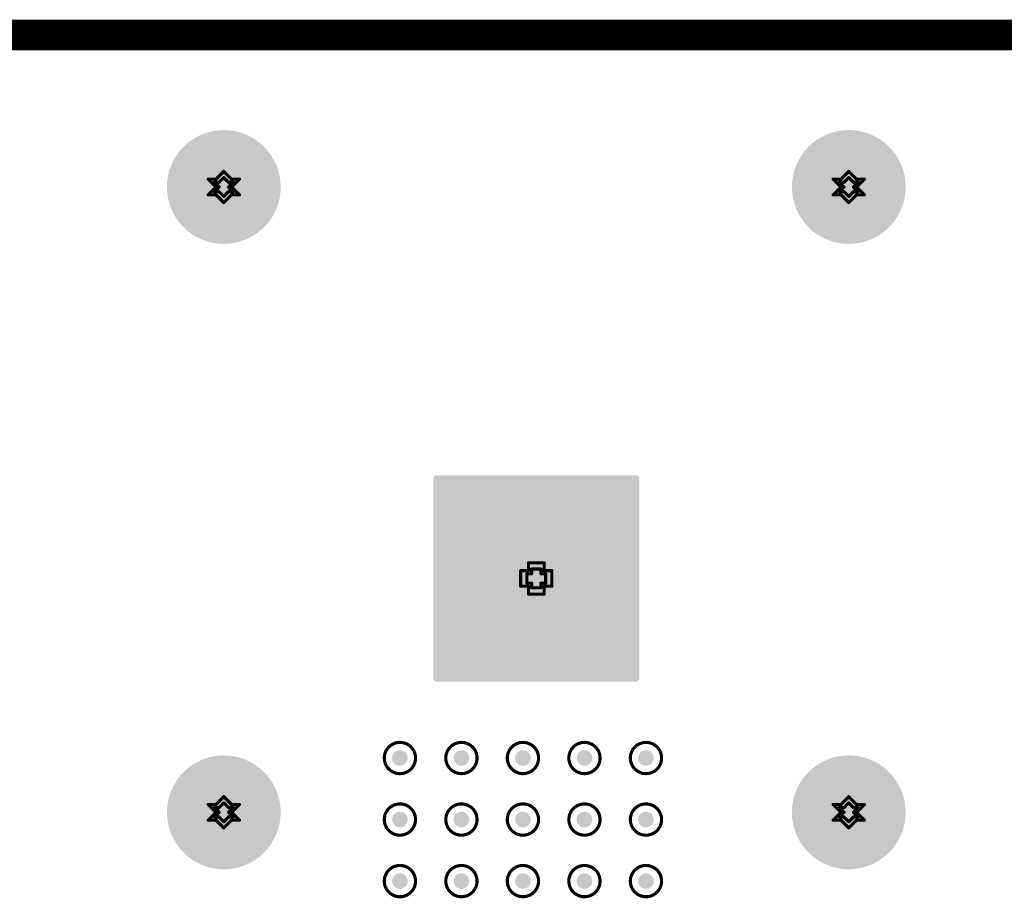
# Model space of a CAD drawing. Header units: inches. Extents: x -11.9 to 0, y -4.1 to 7.1.
# Tile 21 of 54: x -7.357 to -6.727, y 6.542 to 7.104. Entities that reach past the tile are written whole.
import ezdxf

# ---------------------------------------------------------------- set-up
doc = ezdxf.new("R2010")
doc.units = ezdxf.units.IN
doc.header["$MEASUREMENT"] = 0
for name, color, linetype in [('DrillDrawing', 1, 'Continuous'), ('Mechanical1', 6, 'Continuous'), ('MultiLayer', 9, 'Continuous'), ('PadHoleLayer', 156, 'Continuous'), ('ViaHoleLayer', 16, 'Continuous')]:
    doc.layers.add(name, color=color, linetype=linetype)

# ---------------------------------------------------------------- blocks, each defined once
blk = doc.blocks.new('FP_FCR7350B_CONN_BANANA_JACK_MFG_434')
at = {"layer": 'MultiLayer'}
h = blk.add_hatch(color=9, dxfattribs=at)
edge = h.paths.add_edge_path()
edge.add_arc((0.18268, 0.2), 0.03642, 0, 360)
h = blk.add_hatch(color=9, dxfattribs=at)
edge = h.paths.add_edge_path()
edge.add_arc((0.58268, 0.2), 0.03642, 0, 360)
h = blk.add_hatch(color=9, dxfattribs=at)
edge = h.paths.add_edge_path()
edge.add_arc((0.3691, 0.06397), 0.00198, 90, 180)
edge.add_line((0.36713, 0.06397), (0.36713, -0.06397))
edge.add_arc((0.3691, -0.06397), 0.00198, 180, 270)
edge.add_line((0.3691, -0.06594), (0.49704, -0.06594))
edge.add_arc((0.49704, -0.06397), 0.00198, 270, 360)
edge.add_line((0.49902, -0.06397), (0.49902, 0.06397))
edge.add_arc((0.49704, 0.06397), 0.00198, 0, 90)
edge.add_line((0.49704, 0.06594), (0.3691, 0.06594))
h = blk.add_hatch(color=9, dxfattribs=at)
edge = h.paths.add_edge_path()
edge.add_arc((0.18268, -0.2), 0.03642, 0, 360)
h = blk.add_hatch(color=9, dxfattribs=at)
edge = h.paths.add_edge_path()
edge.add_arc((0.58268, -0.2), 0.03642, 0, 360)
at = {"layer": 'PadHoleLayer'}
h = blk.add_hatch(color=156, dxfattribs=at)
edge = h.paths.add_edge_path()
edge.add_arc((0.18268, 0.2), 0.02362, 0, 360)
h = blk.add_hatch(color=156, dxfattribs=at)
edge = h.paths.add_edge_path()
edge.add_arc((0.58268, 0.2), 0.02362, 0, 360)
h = blk.add_hatch(color=156, dxfattribs=at)
edge = h.paths.add_edge_path()
edge.add_arc((0.43307, 0), 0.04331, 0, 360)
h = blk.add_hatch(color=156, dxfattribs=at)
edge = h.paths.add_edge_path()
edge.add_arc((0.18268, -0.2), 0.02362, 0, 360)
h = blk.add_hatch(color=156, dxfattribs=at)
edge = h.paths.add_edge_path()
edge.add_arc((0.58268, -0.2), 0.02362, 0, 360)

msp = doc.modelspace()

# ---------------------------------------------------------------- hatches: boundary and pattern name
at = {"layer": 'ViaHoleLayer'}
h = msp.add_hatch(color=16, dxfattribs=at)
edge = h.paths.add_edge_path()
edge.add_arc((-7.11414, 6.63206), 0.005, 0, 360)
h = msp.add_hatch(color=16, dxfattribs=at)
edge = h.paths.add_edge_path()
edge.add_arc((-7.07477, 6.63206), 0.005, 0, 360)
h = msp.add_hatch(color=16, dxfattribs=at)
edge = h.paths.add_edge_path()
edge.add_arc((-7.0354, 6.63206), 0.005, 0, 360)
h = msp.add_hatch(color=16, dxfattribs=at)
edge = h.paths.add_edge_path()
edge.add_arc((-6.99603, 6.63206), 0.005, 0, 360)
h = msp.add_hatch(color=16, dxfattribs=at)
edge = h.paths.add_edge_path()
edge.add_arc((-6.95666, 6.63206), 0.005, 0, 360)
h = msp.add_hatch(color=16, dxfattribs=at)
edge = h.paths.add_edge_path()
edge.add_arc((-7.11414, 6.59269), 0.005, 0, 360)
h = msp.add_hatch(color=16, dxfattribs=at)
edge = h.paths.add_edge_path()
edge.add_arc((-7.07477, 6.59269), 0.005, 0, 360)
h = msp.add_hatch(color=16, dxfattribs=at)
edge = h.paths.add_edge_path()
edge.add_arc((-7.0354, 6.59269), 0.005, 0, 360)
h = msp.add_hatch(color=16, dxfattribs=at)
edge = h.paths.add_edge_path()
edge.add_arc((-6.99603, 6.59269), 0.005, 0, 360)
h = msp.add_hatch(color=16, dxfattribs=at)
edge = h.paths.add_edge_path()
edge.add_arc((-6.95666, 6.59269), 0.005, 0, 360)
h = msp.add_hatch(color=16, dxfattribs=at)
edge = h.paths.add_edge_path()
edge.add_arc((-7.11414, 6.55332), 0.005, 0, 360)
h = msp.add_hatch(color=16, dxfattribs=at)
edge = h.paths.add_edge_path()
edge.add_arc((-7.07477, 6.55332), 0.005, 0, 360)
h = msp.add_hatch(color=16, dxfattribs=at)
edge = h.paths.add_edge_path()
edge.add_arc((-7.0354, 6.55332), 0.005, 0, 360)
h = msp.add_hatch(color=16, dxfattribs=at)
edge = h.paths.add_edge_path()
edge.add_arc((-6.99603, 6.55332), 0.005, 0, 360)
h = msp.add_hatch(color=16, dxfattribs=at)
edge = h.paths.add_edge_path()
edge.add_arc((-6.95666, 6.55332), 0.005, 0, 360)

# ---------------------------------------------------------------- linework, layer by layer
at = {"layer": 'DrillDrawing', "const_width": 0.002}
for points in [[(-7.23185, 7.00232), (-7.22685, 7.00732)], [(-7.22685, 7.00732), (-7.22185, 7.00232)], [(-6.83185, 7.00232), (-6.82685, 7.00732)], [(-6.82685, 7.00732), (-6.82185, 7.00232)], [(-7.23685, 7.00232), (-7.23185, 6.99732)], [(-7.23685, 7.00232), (-7.23185, 7.00232)], [(-7.22985, 7.00032), (-7.22685, 7.00332)], [(-7.22685, 7.00332), (-7.22385, 7.00032)], [(-7.22185, 7.00232), (-7.21685, 7.00232)], [(-7.22185, 6.99732), (-7.21685, 7.00232)], [(-6.83685, 7.00232), (-6.83185, 6.99732)], [(-6.83685, 7.00232), (-6.83185, 7.00232)], [(-6.82985, 7.00032), (-6.82685, 7.00332)], [(-6.82685, 7.00332), (-6.82385, 7.00032)], [(-6.82185, 7.00232), (-6.81685, 7.00232)], [(-6.82185, 6.99732), (-6.81685, 7.00232)], [(-7.23685, 6.99232), (-7.23185, 6.99732)], [(-7.23285, 7.00032), (-7.22985, 6.99732)], [(-7.23285, 7.00032), (-7.22985, 7.00032)], [(-7.23285, 6.99432), (-7.22985, 6.99732)], [(-7.23285, 6.99432), (-7.22985, 6.99432)], [(-7.22985, 6.99432), (-7.22685, 6.99132)], [(-7.22685, 6.99132), (-7.22385, 6.99432)], [(-7.22385, 7.00032), (-7.22085, 7.00032)], [(-7.22385, 6.99732), (-7.22085, 7.00032)], [(-7.22385, 6.99732), (-7.22085, 6.99432)], [(-7.22385, 6.99432), (-7.22085, 6.99432)], [(-7.22185, 6.99732), (-7.21685, 6.99232)], [(-6.83685, 6.99232), (-6.83185, 6.99732)], [(-6.83285, 7.00032), (-6.82985, 6.99732)], [(-6.83285, 7.00032), (-6.82985, 7.00032)], [(-6.83285, 6.99432), (-6.82985, 6.99732)], [(-6.83285, 6.99432), (-6.82985, 6.99432)], [(-6.82985, 6.99432), (-6.82685, 6.99132)], [(-6.82685, 6.99132), (-6.82385, 6.99432)], [(-6.82385, 7.00032), (-6.82085, 7.00032)], [(-6.82385, 6.99732), (-6.82085, 7.00032)], [(-6.82385, 6.99732), (-6.82085, 6.99432)], [(-6.82385, 6.99432), (-6.82085, 6.99432)], [(-6.82185, 6.99732), (-6.81685, 6.99232)], [(-7.23685, 6.99232), (-7.23185, 6.99232)], [(-7.23185, 6.99232), (-7.22685, 6.98732)], [(-7.22685, 6.98732), (-7.22185, 6.99232)], [(-7.22185, 6.99232), (-7.21685, 6.99232)], [(-6.83685, 6.99232), (-6.83185, 6.99232)], [(-6.83185, 6.99232), (-6.82685, 6.98732)], [(-6.82685, 6.98732), (-6.82185, 6.99232)], [(-6.82185, 6.99232), (-6.81685, 6.99232)], [(-7.03185, 6.75193), (-7.03185, 6.75693)], [(-7.03185, 6.75693), (-7.02185, 6.75693)], [(-7.02185, 6.75193), (-7.02185, 6.75693)], [(-7.03685, 6.74193), (-7.03685, 6.75193)], [(-7.03685, 6.75193), (-7.03185, 6.75193)], [(-7.03285, 6.74393), (-7.03285, 6.74993)], [(-7.03285, 6.74993), (-7.02985, 6.74993)], [(-7.02985, 6.74993), (-7.02985, 6.75293)], [(-7.02985, 6.75293), (-7.02385, 6.75293)], [(-7.02385, 6.74993), (-7.02385, 6.75293)], [(-7.02385, 6.74993), (-7.02085, 6.74993)], [(-7.02185, 6.75193), (-7.01685, 6.75193)], [(-7.02085, 6.74393), (-7.02085, 6.74993)], [(-7.01685, 6.74193), (-7.01685, 6.75193)], [(-7.03285, 6.74393), (-7.02985, 6.74393)], [(-7.02985, 6.74093), (-7.02985, 6.74393)], [(-7.02385, 6.74393), (-7.02085, 6.74393)], [(-7.02385, 6.74093), (-7.02385, 6.74393)], [(-7.03685, 6.74193), (-7.03185, 6.74193)], [(-7.03185, 6.73693), (-7.03185, 6.74193)], [(-7.03185, 6.73693), (-7.02185, 6.73693)], [(-7.02985, 6.74093), (-7.02385, 6.74093)], [(-7.02185, 6.74193), (-7.01685, 6.74193)], [(-7.02185, 6.73693), (-7.02185, 6.74193)], [(-7.23185, 6.60232), (-7.22685, 6.60732)], [(-7.22685, 6.60732), (-7.22185, 6.60232)], [(-6.83185, 6.60232), (-6.82685, 6.60732)], [(-6.82685, 6.60732), (-6.82185, 6.60232)], [(-7.23685, 6.60232), (-7.23185, 6.59732)], [(-7.23685, 6.60232), (-7.23185, 6.60232)], [(-7.23685, 6.59232), (-7.23185, 6.59732)], [(-7.23285, 6.60032), (-7.22985, 6.59732)], [(-7.23285, 6.60032), (-7.22985, 6.60032)], [(-7.23285, 6.59432), (-7.22985, 6.59732)], [(-7.22985, 6.60032), (-7.22685, 6.60332)], [(-7.22685, 6.60332), (-7.22385, 6.60032)], [(-7.22385, 6.60032), (-7.22085, 6.60032)], [(-7.22385, 6.59732), (-7.22085, 6.60032)], [(-7.22385, 6.59732), (-7.22085, 6.59432)], [(-7.22185, 6.60232), (-7.21685, 6.60232)], [(-7.22185, 6.59732), (-7.21685, 6.60232)], [(-7.22185, 6.59732), (-7.21685, 6.59232)], [(-6.83685, 6.60232), (-6.83185, 6.59732)], [(-6.83685, 6.60232), (-6.83185, 6.60232)], [(-6.83685, 6.59232), (-6.83185, 6.59732)], [(-6.83285, 6.60032), (-6.82985, 6.59732)], [(-6.83285, 6.60032), (-6.82985, 6.60032)], [(-6.83285, 6.59432), (-6.82985, 6.59732)], [(-6.82985, 6.60032), (-6.82685, 6.60332)], [(-6.82685, 6.60332), (-6.82385, 6.60032)], [(-6.82385, 6.60032), (-6.82085, 6.60032)], [(-6.82385, 6.59732), (-6.82085, 6.60032)], [(-6.82385, 6.59732), (-6.82085, 6.59432)], [(-6.82185, 6.60232), (-6.81685, 6.60232)], [(-6.82185, 6.59732), (-6.81685, 6.60232)], [(-6.82185, 6.59732), (-6.81685, 6.59232)], [(-7.23685, 6.59232), (-7.23185, 6.59232)], [(-7.23285, 6.59432), (-7.22985, 6.59432)], [(-7.23185, 6.59232), (-7.22685, 6.58732)], [(-7.22985, 6.59432), (-7.22685, 6.59132)], [(-7.22685, 6.59132), (-7.22385, 6.59432)], [(-7.22685, 6.58732), (-7.22185, 6.59232)], [(-7.22385, 6.59432), (-7.22085, 6.59432)], [(-7.22185, 6.59232), (-7.21685, 6.59232)], [(-6.83685, 6.59232), (-6.83185, 6.59232)], [(-6.83285, 6.59432), (-6.82985, 6.59432)], [(-6.83185, 6.59232), (-6.82685, 6.58732)], [(-6.82985, 6.59432), (-6.82685, 6.59132)], [(-6.82685, 6.59132), (-6.82385, 6.59432)], [(-6.82685, 6.58732), (-6.82185, 6.59232)], [(-6.82385, 6.59432), (-6.82085, 6.59432)], [(-6.82185, 6.59232), (-6.81685, 6.59232)]]:
    msp.add_lwpolyline(points, dxfattribs=at)
at = {"layer": 'DrillDrawing'}
for points, const_width in [([(-7.22735, 7.00732, 1), (-7.22635, 7.00732, 1)], 0.001), ([(-7.22735, 7.00732, 1), (-7.22635, 7.00732, 1)], 0.001), ([(-6.82735, 7.00732, 1), (-6.82635, 7.00732, 1)], 0.001), ([(-6.82735, 7.00732, 1), (-6.82635, 7.00732, 1)], 0.001), ([(-7.23735, 7.00232, 1), (-7.23635, 7.00232, 1)], 0.001), ([(-7.23735, 7.00232, 1), (-7.23635, 7.00232, 1)], 0.001), ([(-7.23235, 7.00232, 1), (-7.23135, 7.00232, 1)], 0.001), ([(-7.23235, 7.00232, 1), (-7.23135, 7.00232, 1)], 0.001), ([(-7.22735, 7.00332, 1), (-7.22635, 7.00332, 1)], 0.001), ([(-7.22735, 7.00332, 1), (-7.22635, 7.00332, 1)], 0.001), ([(-7.22235, 7.00232, 1), (-7.22135, 7.00232, 1)], 0.001), ([(-7.22235, 7.00232, 1), (-7.22135, 7.00232, 1)], 0.001), ([(-7.21735, 7.00232, 1), (-7.21635, 7.00232, 1)], 0.001), ([(-7.21735, 7.00232, 1), (-7.21635, 7.00232, 1)], 0.001), ([(-6.83735, 7.00232, 1), (-6.83635, 7.00232, 1)], 0.001), ([(-6.83735, 7.00232, 1), (-6.83635, 7.00232, 1)], 0.001), ([(-6.83235, 7.00232, 1), (-6.83135, 7.00232, 1)], 0.001), ([(-6.83235, 7.00232, 1), (-6.83135, 7.00232, 1)], 0.001), ([(-6.82735, 7.00332, 1), (-6.82635, 7.00332, 1)], 0.001), ([(-6.82735, 7.00332, 1), (-6.82635, 7.00332, 1)], 0.001), ([(-6.82235, 7.00232, 1), (-6.82135, 7.00232, 1)], 0.001), ([(-6.82235, 7.00232, 1), (-6.82135, 7.00232, 1)], 0.001), ([(-6.81735, 7.00232, 1), (-6.81635, 7.00232, 1)], 0.001), ([(-6.81735, 7.00232, 1), (-6.81635, 7.00232, 1)], 0.001), ([(-7.23335, 7.00032, 1), (-7.23235, 7.00032, 1)], 0.001), ([(-7.23335, 7.00032, 1), (-7.23235, 7.00032, 1)], 0.001), ([(-7.23335, 6.99432, 1), (-7.23235, 6.99432, 1)], 0.001), ([(-7.23335, 6.99432, 1), (-7.23235, 6.99432, 1)], 0.001), ([(-7.23235, 6.99732, 1), (-7.23135, 6.99732, 1)], 0.001), ([(-7.23235, 6.99732, 1), (-7.23135, 6.99732, 1)], 0.001), ([(-7.23035, 7.00032, 1), (-7.22935, 7.00032, 1)], 0.001), ([(-7.23035, 7.00032, 1), (-7.22935, 7.00032, 1)], 0.001), ([(-7.23035, 6.99732, 1), (-7.22935, 6.99732, 1)], 0.001), ([(-7.23035, 6.99732, 1), (-7.22935, 6.99732, 1)], 0.001), ([(-7.23035, 6.99432, 1), (-7.22935, 6.99432, 1)], 0.001), ([(-7.23035, 6.99432, 1), (-7.22935, 6.99432, 1)], 0.001), ([(-7.22435, 7.00032, 1), (-7.22335, 7.00032, 1)], 0.001), ([(-7.22435, 7.00032, 1), (-7.22335, 7.00032, 1)], 0.001), ([(-7.22435, 6.99732, 1), (-7.22335, 6.99732, 1)], 0.001), ([(-7.22435, 6.99732, 1), (-7.22335, 6.99732, 1)], 0.001), ([(-7.22435, 6.99432, 1), (-7.22335, 6.99432, 1)], 0.001), ([(-7.22435, 6.99432, 1), (-7.22335, 6.99432, 1)], 0.001), ([(-7.22235, 6.99732, 1), (-7.22135, 6.99732, 1)], 0.001), ([(-7.22235, 6.99732, 1), (-7.22135, 6.99732, 1)], 0.001), ([(-7.22135, 7.00032, 1), (-7.22035, 7.00032, 1)], 0.001), ([(-7.22135, 7.00032, 1), (-7.22035, 7.00032, 1)], 0.001), ([(-7.22135, 6.99432, 1), (-7.22035, 6.99432, 1)], 0.001), ([(-7.22135, 6.99432, 1), (-7.22035, 6.99432, 1)], 0.001), ([(-6.83335, 7.00032, 1), (-6.83235, 7.00032, 1)], 0.001), ([(-6.83335, 7.00032, 1), (-6.83235, 7.00032, 1)], 0.001), ([(-6.83335, 6.99432, 1), (-6.83235, 6.99432, 1)], 0.001), ([(-6.83335, 6.99432, 1), (-6.83235, 6.99432, 1)], 0.001), ([(-6.83235, 6.99732, 1), (-6.83135, 6.99732, 1)], 0.001), ([(-6.83235, 6.99732, 1), (-6.83135, 6.99732, 1)], 0.001), ([(-6.83035, 7.00032, 1), (-6.82935, 7.00032, 1)], 0.001), ([(-6.83035, 7.00032, 1), (-6.82935, 7.00032, 1)], 0.001), ([(-6.83035, 6.99732, 1), (-6.82935, 6.99732, 1)], 0.001), ([(-6.83035, 6.99732, 1), (-6.82935, 6.99732, 1)], 0.001), ([(-6.83035, 6.99432, 1), (-6.82935, 6.99432, 1)], 0.001), ([(-6.83035, 6.99432, 1), (-6.82935, 6.99432, 1)], 0.001), ([(-6.82435, 7.00032, 1), (-6.82335, 7.00032, 1)], 0.001), ([(-6.82435, 7.00032, 1), (-6.82335, 7.00032, 1)], 0.001), ([(-6.82435, 6.99732, 1), (-6.82335, 6.99732, 1)], 0.001), ([(-6.82435, 6.99732, 1), (-6.82335, 6.99732, 1)], 0.001), ([(-6.82435, 6.99432, 1), (-6.82335, 6.99432, 1)], 0.001), ([(-6.82435, 6.99432, 1), (-6.82335, 6.99432, 1)], 0.001), ([(-6.82235, 6.99732, 1), (-6.82135, 6.99732, 1)], 0.001), ([(-6.82235, 6.99732, 1), (-6.82135, 6.99732, 1)], 0.001), ([(-6.82135, 7.00032, 1), (-6.82035, 7.00032, 1)], 0.001), ([(-6.82135, 7.00032, 1), (-6.82035, 7.00032, 1)], 0.001), ([(-6.82135, 6.99432, 1), (-6.82035, 6.99432, 1)], 0.001), ([(-6.82135, 6.99432, 1), (-6.82035, 6.99432, 1)], 0.001), ([(-7.23735, 6.99232, 1), (-7.23635, 6.99232, 1)], 0.001), ([(-7.23735, 6.99232, 1), (-7.23635, 6.99232, 1)], 0.001), ([(-7.23235, 6.99232, 1), (-7.23135, 6.99232, 1)], 0.001), ([(-7.23235, 6.99232, 1), (-7.23135, 6.99232, 1)], 0.001), ([(-7.22735, 6.99132, 1), (-7.22635, 6.99132, 1)], 0.001), ([(-7.22735, 6.99132, 1), (-7.22635, 6.99132, 1)], 0.001), ([(-7.22235, 6.99232, 1), (-7.22135, 6.99232, 1)], 0.001), ([(-7.22235, 6.99232, 1), (-7.22135, 6.99232, 1)], 0.001), ([(-7.21735, 6.99232, 1), (-7.21635, 6.99232, 1)], 0.001), ([(-7.21735, 6.99232, 1), (-7.21635, 6.99232, 1)], 0.001), ([(-6.83735, 6.99232, 1), (-6.83635, 6.99232, 1)], 0.001), ([(-6.83735, 6.99232, 1), (-6.83635, 6.99232, 1)], 0.001), ([(-6.83235, 6.99232, 1), (-6.83135, 6.99232, 1)], 0.001), ([(-6.83235, 6.99232, 1), (-6.83135, 6.99232, 1)], 0.001), ([(-6.82735, 6.99132, 1), (-6.82635, 6.99132, 1)], 0.001), ([(-6.82735, 6.99132, 1), (-6.82635, 6.99132, 1)], 0.001), ([(-6.82235, 6.99232, 1), (-6.82135, 6.99232, 1)], 0.001), ([(-6.82235, 6.99232, 1), (-6.82135, 6.99232, 1)], 0.001), ([(-6.81735, 6.99232, 1), (-6.81635, 6.99232, 1)], 0.001), ([(-6.81735, 6.99232, 1), (-6.81635, 6.99232, 1)], 0.001), ([(-7.22735, 6.98732, 1), (-7.22635, 6.98732, 1)], 0.001), ([(-7.22735, 6.98732, 1), (-7.22635, 6.98732, 1)], 0.001), ([(-6.82735, 6.98732, 1), (-6.82635, 6.98732, 1)], 0.001), ([(-6.82735, 6.98732, 1), (-6.82635, 6.98732, 1)], 0.001), ([(-7.03235, 6.75693, 1), (-7.03135, 6.75693, 1)], 0.001), ([(-7.03235, 6.75693, 1), (-7.03135, 6.75693, 1)], 0.001), ([(-7.02235, 6.75693, 1), (-7.02135, 6.75693, 1)], 0.001), ([(-7.02235, 6.75693, 1), (-7.02135, 6.75693, 1)], 0.001), ([(-7.03735, 6.75193, 1), (-7.03635, 6.75193, 1)], 0.001), ([(-7.03735, 6.75193, 1), (-7.03635, 6.75193, 1)], 0.001), ([(-7.03335, 6.74993, 1), (-7.03235, 6.74993, 1)], 0.001), ([(-7.03335, 6.74993, 1), (-7.03235, 6.74993, 1)], 0.001), ([(-7.03235, 6.75193, 1), (-7.03135, 6.75193, 1)], 0.001), ([(-7.03235, 6.75193, 1), (-7.03135, 6.75193, 1)], 0.001), ([(-7.03035, 6.75293, 1), (-7.02935, 6.75293, 1)], 0.001), ([(-7.03035, 6.75293, 1), (-7.02935, 6.75293, 1)], 0.001), ([(-7.03035, 6.74993, 1), (-7.02935, 6.74993, 1)], 0.001), ([(-7.03035, 6.74993, 1), (-7.02935, 6.74993, 1)], 0.001), ([(-7.02435, 6.75293, 1), (-7.02335, 6.75293, 1)], 0.001), ([(-7.02435, 6.75293, 1), (-7.02335, 6.75293, 1)], 0.001), ([(-7.02435, 6.74993, 1), (-7.02335, 6.74993, 1)], 0.001), ([(-7.02435, 6.74993, 1), (-7.02335, 6.74993, 1)], 0.001), ([(-7.02235, 6.75193, 1), (-7.02135, 6.75193, 1)], 0.001), ([(-7.02235, 6.75193, 1), (-7.02135, 6.75193, 1)], 0.001), ([(-7.02135, 6.74993, 1), (-7.02035, 6.74993, 1)], 0.001), ([(-7.02135, 6.74993, 1), (-7.02035, 6.74993, 1)], 0.001), ([(-7.01735, 6.75193, 1), (-7.01635, 6.75193, 1)], 0.001), ([(-7.01735, 6.75193, 1), (-7.01635, 6.75193, 1)], 0.001), ([(-7.03335, 6.74393, 1), (-7.03235, 6.74393, 1)], 0.001), ([(-7.03335, 6.74393, 1), (-7.03235, 6.74393, 1)], 0.001), ([(-7.03035, 6.74393, 1), (-7.02935, 6.74393, 1)], 0.001), ([(-7.03035, 6.74393, 1), (-7.02935, 6.74393, 1)], 0.001), ([(-7.02435, 6.74393, 1), (-7.02335, 6.74393, 1)], 0.001), ([(-7.02435, 6.74393, 1), (-7.02335, 6.74393, 1)], 0.001), ([(-7.02135, 6.74393, 1), (-7.02035, 6.74393, 1)], 0.001), ([(-7.02135, 6.74393, 1), (-7.02035, 6.74393, 1)], 0.001), ([(-7.03735, 6.74193, 1), (-7.03635, 6.74193, 1)], 0.001), ([(-7.03735, 6.74193, 1), (-7.03635, 6.74193, 1)], 0.001), ([(-7.03235, 6.74193, 1), (-7.03135, 6.74193, 1)], 0.001), ([(-7.03235, 6.74193, 1), (-7.03135, 6.74193, 1)], 0.001), ([(-7.03235, 6.73693, 1), (-7.03135, 6.73693, 1)], 0.001), ([(-7.03235, 6.73693, 1), (-7.03135, 6.73693, 1)], 0.001), ([(-7.03035, 6.74093, 1), (-7.02935, 6.74093, 1)], 0.001), ([(-7.03035, 6.74093, 1), (-7.02935, 6.74093, 1)], 0.001), ([(-7.02435, 6.74093, 1), (-7.02335, 6.74093, 1)], 0.001), ([(-7.02435, 6.74093, 1), (-7.02335, 6.74093, 1)], 0.001), ([(-7.02235, 6.74193, 1), (-7.02135, 6.74193, 1)], 0.001), ([(-7.02235, 6.74193, 1), (-7.02135, 6.74193, 1)], 0.001), ([(-7.02235, 6.73693, 1), (-7.02135, 6.73693, 1)], 0.001), ([(-7.02235, 6.73693, 1), (-7.02135, 6.73693, 1)], 0.001), ([(-7.01735, 6.74193, 1), (-7.01635, 6.74193, 1)], 0.001), ([(-7.01735, 6.74193, 1), (-7.01635, 6.74193, 1)], 0.001), ([(-7.10414, 6.63206, 1), (-7.12414, 6.63206, 1)], 0.002), ([(-7.06477, 6.63206, 1), (-7.08477, 6.63206, 1)], 0.002), ([(-7.0254, 6.63206, 1), (-7.0454, 6.63206, 1)], 0.002), ([(-6.98603, 6.63206, 1), (-7.00603, 6.63206, 1)], 0.002), ([(-6.94666, 6.63206, 1), (-6.96666, 6.63206, 1)], 0.002), ([(-7.12464, 6.63206, 1), (-7.12364, 6.63206, 1)], 0.001), ([(-7.10464, 6.63206, 1), (-7.10364, 6.63206, 1)], 0.001), ([(-7.08527, 6.63206, 1), (-7.08427, 6.63206, 1)], 0.001), ([(-7.06527, 6.63206, 1), (-7.06427, 6.63206, 1)], 0.001), ([(-7.0459, 6.63206, 1), (-7.0449, 6.63206, 1)], 0.001), ([(-7.0259, 6.63206, 1), (-7.0249, 6.63206, 1)], 0.001), ([(-7.00653, 6.63206, 1), (-7.00553, 6.63206, 1)], 0.001), ([(-6.98653, 6.63206, 1), (-6.98553, 6.63206, 1)], 0.001), ([(-6.96716, 6.63206, 1), (-6.96616, 6.63206, 1)], 0.001), ([(-6.94716, 6.63206, 1), (-6.94616, 6.63206, 1)], 0.001), ([(-7.22735, 6.60732, 1), (-7.22635, 6.60732, 1)], 0.001), ([(-7.22735, 6.60732, 1), (-7.22635, 6.60732, 1)], 0.001), ([(-6.82735, 6.60732, 1), (-6.82635, 6.60732, 1)], 0.001), ([(-6.82735, 6.60732, 1), (-6.82635, 6.60732, 1)], 0.001), ([(-7.23735, 6.60232, 1), (-7.23635, 6.60232, 1)], 0.001), ([(-7.23735, 6.60232, 1), (-7.23635, 6.60232, 1)], 0.001), ([(-7.23335, 6.60032, 1), (-7.23235, 6.60032, 1)], 0.001), ([(-7.23335, 6.60032, 1), (-7.23235, 6.60032, 1)], 0.001), ([(-7.23235, 6.60232, 1), (-7.23135, 6.60232, 1)], 0.001), ([(-7.23235, 6.60232, 1), (-7.23135, 6.60232, 1)], 0.001), ([(-7.23235, 6.59732, 1), (-7.23135, 6.59732, 1)], 0.001), ([(-7.23235, 6.59732, 1), (-7.23135, 6.59732, 1)], 0.001), ([(-7.23035, 6.60032, 1), (-7.22935, 6.60032, 1)], 0.001), ([(-7.23035, 6.60032, 1), (-7.22935, 6.60032, 1)], 0.001), ([(-7.23035, 6.59732, 1), (-7.22935, 6.59732, 1)], 0.001), ([(-7.23035, 6.59732, 1), (-7.22935, 6.59732, 1)], 0.001), ([(-7.22735, 6.60332, 1), (-7.22635, 6.60332, 1)], 0.001), ([(-7.22735, 6.60332, 1), (-7.22635, 6.60332, 1)], 0.001), ([(-7.22435, 6.60032, 1), (-7.22335, 6.60032, 1)], 0.001), ([(-7.22435, 6.60032, 1), (-7.22335, 6.60032, 1)], 0.001), ([(-7.22435, 6.59732, 1), (-7.22335, 6.59732, 1)], 0.001), ([(-7.22435, 6.59732, 1), (-7.22335, 6.59732, 1)], 0.001), ([(-7.22235, 6.60232, 1), (-7.22135, 6.60232, 1)], 0.001), ([(-7.22235, 6.60232, 1), (-7.22135, 6.60232, 1)], 0.001), ([(-7.22235, 6.59732, 1), (-7.22135, 6.59732, 1)], 0.001), ([(-7.22235, 6.59732, 1), (-7.22135, 6.59732, 1)], 0.001), ([(-7.22135, 6.60032, 1), (-7.22035, 6.60032, 1)], 0.001), ([(-7.22135, 6.60032, 1), (-7.22035, 6.60032, 1)], 0.001), ([(-7.21735, 6.60232, 1), (-7.21635, 6.60232, 1)], 0.001), ([(-7.21735, 6.60232, 1), (-7.21635, 6.60232, 1)], 0.001), ([(-7.10414, 6.59269, 1), (-7.12414, 6.59269, 1)], 0.002), ([(-7.06477, 6.59269, 1), (-7.08477, 6.59269, 1)], 0.002), ([(-7.0254, 6.59269, 1), (-7.0454, 6.59269, 1)], 0.002), ([(-6.98603, 6.59269, 1), (-7.00603, 6.59269, 1)], 0.002), ([(-6.94666, 6.59269, 1), (-6.96666, 6.59269, 1)], 0.002), ([(-6.83735, 6.60232, 1), (-6.83635, 6.60232, 1)], 0.001), ([(-6.83735, 6.60232, 1), (-6.83635, 6.60232, 1)], 0.001), ([(-6.83335, 6.60032, 1), (-6.83235, 6.60032, 1)], 0.001), ([(-6.83335, 6.60032, 1), (-6.83235, 6.60032, 1)], 0.001), ([(-6.83235, 6.60232, 1), (-6.83135, 6.60232, 1)], 0.001), ([(-6.83235, 6.60232, 1), (-6.83135, 6.60232, 1)], 0.001), ([(-6.83235, 6.59732, 1), (-6.83135, 6.59732, 1)], 0.001), ([(-6.83235, 6.59732, 1), (-6.83135, 6.59732, 1)], 0.001), ([(-6.83035, 6.60032, 1), (-6.82935, 6.60032, 1)], 0.001), ([(-6.83035, 6.60032, 1), (-6.82935, 6.60032, 1)], 0.001), ([(-6.83035, 6.59732, 1), (-6.82935, 6.59732, 1)], 0.001), ([(-6.83035, 6.59732, 1), (-6.82935, 6.59732, 1)], 0.001), ([(-6.82735, 6.60332, 1), (-6.82635, 6.60332, 1)], 0.001), ([(-6.82735, 6.60332, 1), (-6.82635, 6.60332, 1)], 0.001), ([(-6.82435, 6.60032, 1), (-6.82335, 6.60032, 1)], 0.001), ([(-6.82435, 6.60032, 1), (-6.82335, 6.60032, 1)], 0.001), ([(-6.82435, 6.59732, 1), (-6.82335, 6.59732, 1)], 0.001), ([(-6.82435, 6.59732, 1), (-6.82335, 6.59732, 1)], 0.001), ([(-6.82235, 6.60232, 1), (-6.82135, 6.60232, 1)], 0.001), ([(-6.82235, 6.60232, 1), (-6.82135, 6.60232, 1)], 0.001), ([(-6.82235, 6.59732, 1), (-6.82135, 6.59732, 1)], 0.001), ([(-6.82235, 6.59732, 1), (-6.82135, 6.59732, 1)], 0.001), ([(-6.82135, 6.60032, 1), (-6.82035, 6.60032, 1)], 0.001), ([(-6.82135, 6.60032, 1), (-6.82035, 6.60032, 1)], 0.001), ([(-6.81735, 6.60232, 1), (-6.81635, 6.60232, 1)], 0.001), ([(-6.81735, 6.60232, 1), (-6.81635, 6.60232, 1)], 0.001), ([(-7.23735, 6.59232, 1), (-7.23635, 6.59232, 1)], 0.001), ([(-7.23735, 6.59232, 1), (-7.23635, 6.59232, 1)], 0.001), ([(-7.23335, 6.59432, 1), (-7.23235, 6.59432, 1)], 0.001), ([(-7.23335, 6.59432, 1), (-7.23235, 6.59432, 1)], 0.001), ([(-7.23235, 6.59232, 1), (-7.23135, 6.59232, 1)], 0.001), ([(-7.23235, 6.59232, 1), (-7.23135, 6.59232, 1)], 0.001), ([(-7.23035, 6.59432, 1), (-7.22935, 6.59432, 1)], 0.001), ([(-7.23035, 6.59432, 1), (-7.22935, 6.59432, 1)], 0.001), ([(-7.22735, 6.59132, 1), (-7.22635, 6.59132, 1)], 0.001), ([(-7.22735, 6.59132, 1), (-7.22635, 6.59132, 1)], 0.001), ([(-7.22435, 6.59432, 1), (-7.22335, 6.59432, 1)], 0.001), ([(-7.22435, 6.59432, 1), (-7.22335, 6.59432, 1)], 0.001), ([(-7.22235, 6.59232, 1), (-7.22135, 6.59232, 1)], 0.001), ([(-7.22235, 6.59232, 1), (-7.22135, 6.59232, 1)], 0.001), ([(-7.22135, 6.59432, 1), (-7.22035, 6.59432, 1)], 0.001), ([(-7.22135, 6.59432, 1), (-7.22035, 6.59432, 1)], 0.001), ([(-7.21735, 6.59232, 1), (-7.21635, 6.59232, 1)], 0.001), ([(-7.21735, 6.59232, 1), (-7.21635, 6.59232, 1)], 0.001), ([(-7.12464, 6.59269, 1), (-7.12364, 6.59269, 1)], 0.001), ([(-7.10464, 6.59269, 1), (-7.10364, 6.59269, 1)], 0.001), ([(-7.08527, 6.59269, 1), (-7.08427, 6.59269, 1)], 0.001), ([(-7.06527, 6.59269, 1), (-7.06427, 6.59269, 1)], 0.001), ([(-7.0459, 6.59269, 1), (-7.0449, 6.59269, 1)], 0.001), ([(-7.0259, 6.59269, 1), (-7.0249, 6.59269, 1)], 0.001), ([(-7.00653, 6.59269, 1), (-7.00553, 6.59269, 1)], 0.001), ([(-6.98653, 6.59269, 1), (-6.98553, 6.59269, 1)], 0.001), ([(-6.96716, 6.59269, 1), (-6.96616, 6.59269, 1)], 0.001), ([(-6.94716, 6.59269, 1), (-6.94616, 6.59269, 1)], 0.001), ([(-6.83735, 6.59232, 1), (-6.83635, 6.59232, 1)], 0.001), ([(-6.83735, 6.59232, 1), (-6.83635, 6.59232, 1)], 0.001), ([(-6.83335, 6.59432, 1), (-6.83235, 6.59432, 1)], 0.001), ([(-6.83335, 6.59432, 1), (-6.83235, 6.59432, 1)], 0.001), ([(-6.83235, 6.59232, 1), (-6.83135, 6.59232, 1)], 0.001), ([(-6.83235, 6.59232, 1), (-6.83135, 6.59232, 1)], 0.001), ([(-6.83035, 6.59432, 1), (-6.82935, 6.59432, 1)], 0.001), ([(-6.83035, 6.59432, 1), (-6.82935, 6.59432, 1)], 0.001), ([(-6.82735, 6.59132, 1), (-6.82635, 6.59132, 1)], 0.001), ([(-6.82735, 6.59132, 1), (-6.82635, 6.59132, 1)], 0.001), ([(-6.82435, 6.59432, 1), (-6.82335, 6.59432, 1)], 0.001), ([(-6.82435, 6.59432, 1), (-6.82335, 6.59432, 1)], 0.001), ([(-6.82235, 6.59232, 1), (-6.82135, 6.59232, 1)], 0.001), ([(-6.82235, 6.59232, 1), (-6.82135, 6.59232, 1)], 0.001), ([(-6.82135, 6.59432, 1), (-6.82035, 6.59432, 1)], 0.001), ([(-6.82135, 6.59432, 1), (-6.82035, 6.59432, 1)], 0.001), ([(-6.81735, 6.59232, 1), (-6.81635, 6.59232, 1)], 0.001), ([(-6.81735, 6.59232, 1), (-6.81635, 6.59232, 1)], 0.001), ([(-7.22735, 6.58732, 1), (-7.22635, 6.58732, 1)], 0.001), ([(-7.22735, 6.58732, 1), (-7.22635, 6.58732, 1)], 0.001), ([(-6.82735, 6.58732, 1), (-6.82635, 6.58732, 1)], 0.001), ([(-6.82735, 6.58732, 1), (-6.82635, 6.58732, 1)], 0.001), ([(-7.10414, 6.55332, 1), (-7.12414, 6.55332, 1)], 0.002), ([(-7.06477, 6.55332, 1), (-7.08477, 6.55332, 1)], 0.002), ([(-7.0254, 6.55332, 1), (-7.0454, 6.55332, 1)], 0.002), ([(-6.98603, 6.55332, 1), (-7.00603, 6.55332, 1)], 0.002), ([(-6.94666, 6.55332, 1), (-6.96666, 6.55332, 1)], 0.002), ([(-7.12464, 6.55332, 1), (-7.12364, 6.55332, 1)], 0.001), ([(-7.10464, 6.55332, 1), (-7.10364, 6.55332, 1)], 0.001), ([(-7.08527, 6.55332, 1), (-7.08427, 6.55332, 1)], 0.001), ([(-7.06527, 6.55332, 1), (-7.06427, 6.55332, 1)], 0.001), ([(-7.0459, 6.55332, 1), (-7.0449, 6.55332, 1)], 0.001), ([(-7.0259, 6.55332, 1), (-7.0249, 6.55332, 1)], 0.001), ([(-7.00653, 6.55332, 1), (-7.00553, 6.55332, 1)], 0.001), ([(-6.98653, 6.55332, 1), (-6.98553, 6.55332, 1)], 0.001), ([(-6.96716, 6.55332, 1), (-6.96616, 6.55332, 1)], 0.001), ([(-6.94716, 6.55332, 1), (-6.94616, 6.55332, 1)], 0.001)]:
    msp.add_lwpolyline(points, format="xyb", close=True, dxfattribs=dict(at, const_width=const_width))
at = {"layer": 'Mechanical1', "const_width": 0.01969}
msp.add_lwpolyline([(-11.01575, 7.09449), (0, 7.09449)], dxfattribs=at)
msp.add_lwpolyline([(-11.01575, 7.09449), (0, 7.09449)], dxfattribs=at)
msp.add_lwpolyline([(-11.01575, 7.09449), (0, 7.09449)], dxfattribs=at)

# ---------------------------------------------------------------- block references
at = {"rotation": 270}
msp.add_blockref('FP_FCR7350B_CONN_BANANA_JACK_MFG_434', (-7.02685, 7.18), dxfattribs=at)

doc.saveas('drawing.dxf')
